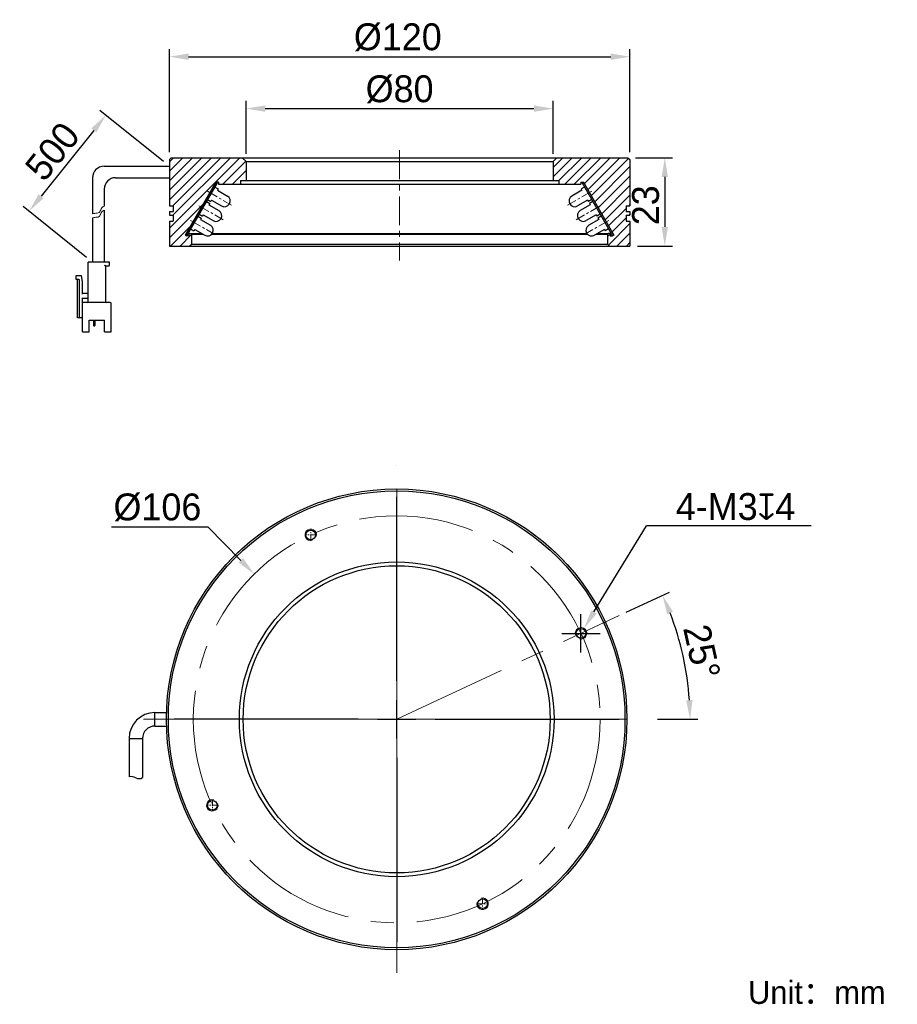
# Model space of a CAD drawing. Header units: inches. Extents: x 70 to 185, y 101 to 229.
import ezdxf

# ---------------------------------------------------------------- set-up
doc = ezdxf.new("R2010")
doc.units = ezdxf.units.IN
doc.header["$LTSCALE"] = 3
doc.header["$MEASUREMENT"] = 0
doc.header["$PDSIZE"] = -5
doc.linetypes.add('CENTERX2', pattern=[4, 2.5, -0.5, 0.5, -0.5])
doc.layers.get('0').update_dxf_attribs({"lineweight": 40})
doc.layers.get('Defpoints').update_dxf_attribs({"lineweight": 18})
for name, color, linetype, lineweight in [('中心线', 1, 'CENTERX2', 20), ('剖面线', 4, 'Continuous', 15), ('标注', 3, 'Continuous', 25), ('粗实线', 7, 'Continuous', 30), ('细实线', 7, 'Continuous', 15)]:
    doc.layers.add(name, color=color, linetype=linetype, lineweight=lineweight)
doc.styles.get("Standard").update_dxf_attribs({"font": '兰亭黑 GBK.TTF'})
doc.dimstyles.new('CST Standard', dxfattribs={"dimtxt": 3.5, "dimasz": 2.5, "dimexe": 1, "dimexo": 1, "dimgap": 0.6, "dimtad": 1, "dimtoh": 1, "dimdsep": 46, "dimtxsty": 'Standard', "dimcen": -2.5, "dimdle": 5, "dimadec": 1, "dimazin": 2, "dimtfac": 1, "dimtofl": 0, "dimtmove": 0, "dimatfit": 0, "dimfxl": 1, "dimtolj": 1, "dimarcsym": 0})

# ---------------------------------------------------------------- blocks, each defined once
blk = doc.blocks.new('*X0')
at = {"layer": 'Defpoints', "color": 0}
for p in [(101.01, 156.71), (138.12, 118.87)]:
    blk.add_point(p, dxfattribs=at)
at = {"layer": '标注', "color": 0, "linetype": 'Continuous', "ltscale": 3}
for p, q in [((119.57, 142.79), (119.57, 166.79)), ((119.57, 135.29), (119.57, 140.29)), ((114.57, 137.79), (90.57, 137.79)), ((117.07, 137.79), (122.07, 137.79)), ((124.57, 137.79), (148.57, 137.79)), ((119.57, 132.79), (119.57, 108.79))]:
    blk.add_line(p, q, dxfattribs=at)
at = {"layer": '标注', "color": 9, "linetype": 'Continuous', "lineweight": -2, "ltscale": 3}
for p in [(82.41, 162.87), (99.26, 158.49)]:
    blk.add_line(p, (94.97, 162.87), dxfattribs=at)
at = {"layer": '标注', "color": 9}
blk.add_solid([(98.96, 158.2), (99.56, 158.79), (101.01, 156.71)], dxfattribs=at)
at = {"layer": '标注', "color": 7, "ltscale": 3, "insert": (88.39, 165.39), "char_height": 3.5, "attachment_point": 5}
blk.add_mtext('\\A1;%%C106', dxfattribs=at)
blk = doc.blocks.new('*X1')
at = {"layer": 'Defpoints', "color": 0}
for p in [(89.95, 209.83), (71.67, 203.96), (79.95, 197.33)]:
    blk.add_point(p, dxfattribs=at)
at = {"layer": '标注', "color": 0, "linetype": 'Continuous', "lineweight": -2, "ltscale": 3}
for p, q in [((89.17, 210.45), (80.88, 217.08)), ((79.17, 197.95), (70.88, 204.58))]:
    blk.add_line(p, q, dxfattribs=at)
at = {"layer": '标注', "color": 9, "linetype": 'Continuous', "lineweight": -2, "ltscale": 3}
blk.add_line((80.1, 214.5), (73.23, 205.91), dxfattribs=at)
at = {"layer": '标注', "color": 9}
for points in [[(80.43, 214.24), (79.78, 214.76), (81.67, 216.46)], [(72.9, 206.17), (73.55, 205.65), (71.67, 203.96)]]:
    blk.add_solid(points, dxfattribs=at)
at = {"layer": '标注', "color": 7, "ltscale": 3, "insert": (74.72, 211.76), "char_height": 3.5, "attachment_point": 5, "rotation": 51.3402}
blk.add_mtext('\\A1;500', dxfattribs=at)
blk = doc.blocks.new('*X2')
at = {"layer": 'Defpoints', "color": 0}
for p in [(139.95, 217.33), (99.95, 210.43), (139.95, 210.43)]:
    blk.add_point(p, dxfattribs=at)
at = {"layer": '标注', "color": 0, "linetype": 'Continuous', "lineweight": -2, "ltscale": 3}
for p, q in [((99.95, 211.43), (99.95, 218.33)), ((139.95, 211.43), (139.95, 218.33))]:
    blk.add_line(p, q, dxfattribs=at)
at = {"layer": '标注', "color": 9, "linetype": 'Continuous', "lineweight": -2, "ltscale": 3}
blk.add_line((102.45, 217.33), (137.45, 217.33), dxfattribs=at)
at = {"layer": '标注', "color": 9}
for points in [[(102.45, 217.75), (102.45, 216.91), (99.95, 217.33)], [(137.45, 216.91), (137.45, 217.75), (139.95, 217.33)]]:
    blk.add_solid(points, dxfattribs=at)
at = {"layer": '标注', "color": 7, "ltscale": 3, "insert": (119.95, 219.85), "char_height": 3.5, "attachment_point": 5}
blk.add_mtext('\\A1;%%C80', dxfattribs=at)
blk = doc.blocks.new('*X3')
at = {"layer": 'Defpoints', "color": 0}
for p in [(149.95, 224.09), (89.95, 210.68), (149.95, 210.68)]:
    blk.add_point(p, dxfattribs=at)
at = {"layer": '标注', "color": 0, "linetype": 'Continuous', "lineweight": -2, "ltscale": 3}
for p, q in [((89.95, 211.68), (89.95, 225.09)), ((149.95, 211.68), (149.95, 225.09))]:
    blk.add_line(p, q, dxfattribs=at)
at = {"layer": '标注', "color": 9, "linetype": 'Continuous', "lineweight": -2, "ltscale": 3}
blk.add_line((92.45, 224.09), (147.45, 224.09), dxfattribs=at)
at = {"layer": '标注', "color": 9}
for points in [[(92.45, 224.51), (92.45, 223.67), (89.95, 224.09)], [(147.45, 223.67), (147.45, 224.51), (149.95, 224.09)]]:
    blk.add_solid(points, dxfattribs=at)
at = {"layer": '标注', "color": 7, "ltscale": 3, "insert": (119.71, 226.62), "char_height": 3.5, "attachment_point": 5}
blk.add_mtext('\\A1;%%C120', dxfattribs=at)
blk = doc.blocks.new('*X4')
at = {"layer": 'Defpoints', "color": 0}
for p in [(149.7, 210.93), (149.95, 199.43), (154.5, 199.43)]:
    blk.add_point(p, dxfattribs=at)
at = {"layer": '标注', "color": 0, "linetype": 'Continuous', "lineweight": -2, "ltscale": 3}
for p, q in [((150.7, 210.93), (155.5, 210.93)), ((150.95, 199.43), (155.5, 199.43))]:
    blk.add_line(p, q, dxfattribs=at)
at = {"layer": '标注', "color": 9, "linetype": 'Continuous', "lineweight": -2, "ltscale": 3}
blk.add_line((154.5, 208.43), (154.5, 201.93), dxfattribs=at)
at = {"layer": '标注', "color": 9}
for points in [[(154.92, 208.43), (154.09, 208.43), (154.5, 210.93)], [(154.09, 201.93), (154.92, 201.93), (154.5, 199.43)]]:
    blk.add_solid(points, dxfattribs=at)
at = {"layer": '标注', "color": 7, "ltscale": 3, "insert": (152.01, 204.74), "char_height": 3.5, "attachment_point": 5, "rotation": 90}
blk.add_mtext('\\A1;23', dxfattribs=at)
blk = doc.blocks.new('*X5')
at = {"layer": 'Defpoints', "color": 0}
for p in [(148.57, 151.31), (157.38, 143.33), (86.57, 137.79), (119.57, 137.79), (152.57, 137.79)]:
    blk.add_point(p, dxfattribs=at)
at = {"layer": '标注', "color": 0, "linetype": 'Continuous', "lineweight": -2, "ltscale": 3}
for p, q in [((149.47, 151.74), (155.11, 154.37)), ((153.57, 137.79), (158.79, 137.79))]:
    blk.add_line(p, q, dxfattribs=at)
at = {"layer": '标注', "color": 9, "linetype": 'Continuous', "lineweight": -2, "ltscale": 3}
blk.add_arc((119.57, 137.79), 38.22, 3.7483, 21.2517, dxfattribs=at)
at = {"layer": '标注', "color": 9}
for points in [[(155.57, 151.81), (154.81, 151.48), (154.21, 153.94)], [(157.29, 140.28), (158.12, 140.3), (157.79, 137.79)]]:
    blk.add_solid(points, dxfattribs=at)
at = {"layer": '标注', "color": 7, "ltscale": 3, "insert": (159.32, 146.6), "char_height": 3.5, "attachment_point": 5, "rotation": 282.5}
blk.add_mtext('\\A1;25%%d', dxfattribs=at)
blk = doc.blocks.new('*X6')
at = {"layer": 'Defpoints', "color": 0}
for p in [(143.58, 148.99), (143.97, 149.63)]:
    blk.add_point(p, dxfattribs=at)
at = {"layer": '标注', "color": 9, "linetype": 'Continuous', "lineweight": -2, "ltscale": 3}
for p in [(145.27, 151.77), (173.59, 162.99)]:
    blk.add_line(p, (152.11, 162.99), dxfattribs=at)
at = {"layer": '标注', "color": 0, "linetype": 'Continuous', "ltscale": 3}
for p, q in [((143.58, 146.49), (143.58, 151.49)), ((141.08, 148.99), (146.08, 148.99))]:
    blk.add_line(p, q, dxfattribs=at)
at = {"layer": '标注', "color": 9}
blk.add_solid([(144.92, 151.98), (145.63, 151.55), (143.97, 149.63)], dxfattribs=at)
at = {"layer": '标注', "color": 7, "ltscale": 3, "insert": (163.72, 165.48), "char_height": 3.5, "attachment_point": 5}
blk.add_mtext('\\A1;4-M3{\\fGDT|b1|i0|c0|p2;x}4', dxfattribs=at)

msp = doc.modelspace()

# ---------------------------------------------------------------- hatches: boundary and pattern name
at = {"layer": '剖面线', "ltscale": 3}
h = msp.add_hatch(dxfattribs=at)
h.set_pattern_fill('ANSI31', color=0, style=0, pattern_type=0)
h.set_pattern_definition([(45, (0.3841, -16.515), (-0.6187184, 0.6187184), [])])
h.paths.add_polyline_path([(147.8714, 200.8633), (147.6982, 200.7633), (147.4005, 200.7633), (147.4005, 200.9633), (147.3005, 201.0633), (147.1505, 201.0633), (147.0505, 200.9633), (147.0505, 199.6833), (147.3005, 199.4333), (149.9505, 199.4333), (149.9505, 202.6833), (149.4505, 202.6833), (149.4505, 203.4333), (149.9505, 203.4333), (149.9505, 203.9333), (149.4505, 203.9333), (149.4505, 204.6833), (149.9505, 204.6833), (149.9505, 210.6833), (149.7005, 210.9333), (140.4505, 210.9333), (139.9505, 210.4333), (139.9505, 207.9833), (140.7005, 207.9833), (140.7005, 207.4833), (143.5495, 207.4833), (143.5495, 207.751), (143.8949, 207.751)], flags=0)
h.paths.add_polyline_path([(90.2005, 210.9333), (89.9505, 210.6833), (89.9505, 209.9333), (89.9505, 204.6833), (90.4505, 204.6833), (90.4505, 203.9333), (89.9505, 203.9333), (89.9505, 203.4333), (90.4505, 203.4333), (90.4505, 202.6833), (89.9505, 202.6833), (89.9505, 199.4333), (92.6005, 199.4333), (92.8505, 199.6833), (92.8505, 200.9633), (92.7505, 201.0633), (92.6005, 201.0633), (92.5005, 200.9633), (92.5005, 200.7633), (92.2029, 200.7633), (92.0297, 200.8633), (96.0062, 207.751), (96.3516, 207.751), (96.3516, 207.4833), (99.2005, 207.4833), (99.2005, 207.9833), (99.9505, 207.9833), (99.9505, 210.4333), (99.4505, 210.9333)], flags=0)
at = {"layer": '剖面线'}
h = msp.add_hatch(dxfattribs=at)
h.set_pattern_fill('DEFAULT__2', color=0, style=0, pattern_type=0)
h.set_pattern_definition([(245, (0.384, -16.515), (3.52831, -1.64528), [])])
edge = h.paths.add_edge_path(flags=0)
edge.add_line((96.1794, 207.651), (92.2029, 200.7633))
edge.add_line((92.0297, 200.8633), (92.2029, 200.7633))
edge.add_line((96.0062, 207.751), (92.0297, 200.8633))
edge.add_line((96.0062, 207.751), (96.1794, 207.651))
edge = h.paths.add_edge_path(flags=0)
edge.add_line((143.7216, 207.651), (147.6982, 200.7633))
edge.add_line((143.8949, 207.751), (143.7216, 207.651))
edge.add_line((143.8949, 207.751), (147.8714, 200.8633))
edge.add_line((147.8714, 200.8633), (147.6982, 200.7633))

# ---------------------------------------------------------------- linework, layer by layer
at = {"layer": '中心线', "color": 0, "ltscale": 0.5}
msp.add_line((119.9505, 211.8997), (119.9505, 197.5462), dxfattribs=at)
at = {"layer": '中心线', "color": 0, "ltscale": 0.2}
for p, q in [((94.8999, 206.5847), (98.0609, 204.7597)), ((145.0012, 206.5847), (141.8402, 204.7597)), ((93.7999, 204.6794), (96.9609, 202.8544)), ((146.1012, 204.6794), (142.9402, 202.8544)), ((92.6999, 202.7742), (95.8609, 200.9492)), ((147.2012, 202.7742), (144.0402, 200.9492))]:
    msp.add_line(p, q, dxfattribs=at)
at = {"layer": '中心线', "color": 0, "ltscale": 2}
for p, q in [((119.5665, 104.7905), (119.5665, 170.7905)), ((119.5665, 137.7905), (148.5683, 151.3143)), ((86.5665, 137.7905), (152.5665, 137.7905))]:
    msp.add_line(p, q, dxfattribs=at)
at = {"layer": '中心线', "color": 0, "ltscale": 0.1}
for p, q in [((109.0546, 161.8077), (107.6796, 161.8077)), ((108.3671, 161.1202), (108.3671, 162.4952)), ((142.8961, 148.9899), (144.2711, 148.9899)), ((143.5836, 148.3024), (143.5836, 149.6774)), ((95.5493, 127.2786), (95.5493, 125.9036)), ((96.2368, 126.5911), (94.8618, 126.5911)), ((130.7659, 114.4608), (130.7659, 113.0858)), ((130.0784, 113.7733), (131.4534, 113.7733))]:
    msp.add_line(p, q, dxfattribs=at)
at = {"layer": '中心线', "color": 0, "ltscale": 2}
msp.add_circle((119.5665, 137.7905), 26.5, dxfattribs=at)
at = {"layer": '粗实线', "color": 0}
for p, q in [((90.2005, 210.9333), (89.9505, 210.6833)), ((89.9505, 210.6833), (89.9505, 209.9333)), ((90.2005, 210.9333), (149.7005, 210.9333)), ((99.4505, 210.9333), (99.9505, 210.4333)), ((99.9505, 210.4333), (99.9505, 207.9833)), ((99.9505, 210.4333), (139.9505, 210.4333)), ((140.4505, 210.9333), (139.9505, 210.4333)), ((139.9505, 210.4333), (139.9505, 207.9833)), ((149.7005, 210.9333), (149.9505, 210.6833)), ((149.9505, 210.6833), (149.9505, 204.6833)), ((89.9505, 209.9333), (89.9505, 204.6833)), ((96.0062, 207.751), (92.0297, 200.8633)), ((96.0062, 207.751), (96.1794, 207.651)), ((96.3516, 207.751), (96.0062, 207.751)), ((96.3516, 207.751), (96.3516, 207.4833)), ((99.2005, 207.9833), (99.2005, 207.4833)), ((99.2005, 207.9833), (99.9505, 207.9833)), ((99.9505, 207.9833), (139.9505, 207.9833)), ((139.9505, 207.9833), (140.7005, 207.9833)), ((140.7005, 207.9833), (140.7005, 207.4833)), ((143.5495, 207.751), (143.8949, 207.751)), ((143.5495, 207.751), (143.5495, 207.4833)), ((143.8949, 207.751), (143.7216, 207.651)), ((143.8949, 207.751), (147.8714, 200.8633)), ((96.1794, 207.651), (92.2029, 200.7633)), ((95.8728, 207.1199), (96.3058, 206.8699)), ((96.3058, 206.8699), (96.2058, 206.6967)), ((96.2058, 206.6967), (97.5049, 205.9467)), ((96.3516, 207.4833), (99.2005, 207.4833)), ((99.2005, 207.4833), (140.7005, 207.4833)), ((140.7005, 207.4833), (143.5495, 207.4833)), ((143.6952, 206.6967), (142.3962, 205.9467)), ((144.0282, 207.1199), (143.5952, 206.8699)), ((143.5952, 206.8699), (143.6952, 206.6967)), ((143.7216, 207.651), (147.6982, 200.7633)), ((94.9228, 205.4745), (94.7728, 205.2147)), ((94.7728, 205.2147), (95.2059, 204.9647)), ((94.9228, 205.4745), (95.3559, 205.2245)), ((95.4559, 205.3977), (95.3559, 205.2245)), ((95.4559, 205.3977), (96.7549, 204.6477)), ((144.4452, 205.3977), (143.1462, 204.6477)), ((144.4452, 205.3977), (144.5452, 205.2245)), ((144.9782, 205.4745), (144.5452, 205.2245)), ((145.1282, 205.2147), (144.6952, 204.9647)), ((144.9782, 205.4745), (145.1282, 205.2147)), ((89.9505, 204.6833), (90.4505, 204.6833)), ((89.9505, 203.9333), (89.9505, 203.4333)), ((89.9505, 203.9333), (90.4505, 203.9333)), ((90.4505, 204.6833), (90.4505, 203.9333)), ((95.2059, 204.9647), (95.1059, 204.7915)), ((95.1059, 204.7915), (96.4049, 204.0415)), ((144.7952, 204.7915), (143.4962, 204.0415)), ((144.6952, 204.9647), (144.7952, 204.7915)), ((149.4505, 204.6833), (149.9505, 204.6833)), ((149.4505, 204.6833), (149.4505, 203.9333)), ((149.4505, 203.9333), (149.9505, 203.9333)), ((149.9505, 203.9333), (149.9505, 203.4333)), ((89.9505, 203.4333), (90.4505, 203.4333)), ((89.9505, 202.6833), (89.9505, 199.4333)), ((89.9505, 202.6833), (90.4505, 202.6833)), ((90.4505, 203.4333), (90.4505, 202.6833)), ((93.8228, 203.5692), (93.6728, 203.3094)), ((93.6728, 203.3094), (94.1059, 203.0594)), ((93.8228, 203.5692), (94.2559, 203.3192)), ((94.1059, 203.0594), (94.0059, 202.8862)), ((94.0059, 202.8862), (95.3049, 202.1362)), ((94.3559, 203.4924), (94.2559, 203.3192)), ((94.3559, 203.4924), (95.6549, 202.7424)), ((145.5452, 203.4924), (144.2462, 202.7424)), ((145.8952, 202.8862), (144.5962, 202.1362)), ((145.5452, 203.4924), (145.6452, 203.3192)), ((146.0782, 203.5692), (145.6452, 203.3192)), ((146.2282, 203.3094), (145.7952, 203.0594)), ((145.7952, 203.0594), (145.8952, 202.8862)), ((146.0782, 203.5692), (146.2282, 203.3094)), ((149.4505, 203.4333), (149.9505, 203.4333)), ((149.4505, 203.4333), (149.4505, 202.6833)), ((149.4505, 202.6833), (149.9505, 202.6833)), ((149.9505, 202.6833), (149.9505, 199.4333)), ((92.7228, 201.6639), (93.1559, 201.4139)), ((93.2559, 201.5872), (93.1559, 201.4139)), ((93.2559, 201.5872), (94.5549, 200.8372)), ((146.6452, 201.5872), (145.3462, 200.8372)), ((146.6452, 201.5872), (146.7452, 201.4139)), ((147.1782, 201.6639), (146.7452, 201.4139)), ((92.0297, 200.8633), (92.2029, 200.7633)), ((92.5005, 200.7633), (92.2029, 200.7633)), ((92.6005, 201.0633), (92.5005, 200.9633)), ((92.5005, 200.9633), (92.5005, 200.7633)), ((92.6005, 201.0633), (92.7505, 201.0633)), ((92.7505, 201.0633), (92.8505, 200.9633)), ((92.7505, 201.0633), (94.1632, 201.0633)), ((92.8505, 200.9633), (92.8505, 199.6833)), ((92.8505, 200.9633), (94.3364, 200.9633)), ((95.4671, 200.9633), (144.434, 200.9633)), ((95.549, 201.0633), (144.3521, 201.0633)), ((145.5647, 200.9633), (147.0505, 200.9633)), ((145.7379, 201.0633), (147.1505, 201.0633)), ((147.1505, 201.0633), (147.0505, 200.9633)), ((147.0505, 200.9633), (147.0505, 199.6833)), ((147.3005, 201.0633), (147.1505, 201.0633)), ((147.3005, 201.0633), (147.4005, 200.9633)), ((147.4005, 200.9633), (147.4005, 200.7633)), ((147.4005, 200.7633), (147.6982, 200.7633)), ((147.8714, 200.8633), (147.6982, 200.7633)), ((89.9505, 199.4333), (92.6005, 199.4333)), ((92.8505, 199.6833), (92.6005, 199.4333)), ((92.6005, 199.4333), (147.3005, 199.4333)), ((92.8505, 199.6833), (147.0505, 199.6833)), ((147.0505, 199.6833), (147.3005, 199.4333)), ((147.3005, 199.4333), (149.9505, 199.4333)), ((82.1505, 197.3285), (79.3505, 197.3285)), ((79.3505, 192.1785), (79.3505, 197.3285)), ((82.0505, 196.8285), (81.6505, 196.8285)), ((81.6505, 192.1785), (81.6505, 196.8285)), ((82.1505, 196.9285), (82.1505, 197.3285)), ((77.8005, 195.5785), (78.4505, 195.5785)), ((77.8005, 195.0785), (77.8005, 195.5785)), ((78.1505, 195.0785), (77.8005, 195.0785)), ((78.0005, 190.0785), (78.0005, 195.0785)), ((78.2505, 190.0785), (78.2505, 194.9785)), ((78.4505, 195.5785), (78.6005, 194.7785)), ((78.6005, 194.7785), (78.6005, 193.1785)), ((78.6005, 193.2785), (79.2505, 193.2785)), ((78.6005, 192.6785), (78.6005, 190.0785)), ((79.2505, 192.5785), (78.6005, 192.5785)), ((78.6505, 188.2785), (78.6505, 191.9785)), ((82.2505, 192.0785), (78.7505, 192.0785)), ((82.3505, 188.2785), (82.3505, 191.9785)), ((78.6505, 190.0785), (78.0005, 190.0785)), ((78.6005, 190.6785), (78.6505, 190.6785)), ((79.5005, 188.2785), (79.5005, 189.7785)), ((79.5005, 189.7785), (81.5005, 189.7785)), ((80.0755, 189.7785), (80.0755, 189.0885)), ((80.1255, 189.0385), (80.2008, 189.0385)), ((80.2508, 189.7785), (80.2508, 189.0885)), ((81.5005, 188.2785), (81.5005, 189.7785)), ((78.6505, 188.2785), (79.5005, 188.2785)), ((81.5005, 188.2785), (82.3505, 188.2785)), ((98.3533, 159.0037), (98.972, 159.6224)), ((98.9821, 159.6123), (98.972, 159.6224)), ((140.161, 159.6224), (140.1515, 159.613)), ((140.161, 159.6224), (141.3984, 158.385)), ((97.7346, 158.385), (98.3469, 158.9973)), ((97.7447, 158.3749), (97.7346, 158.385)), ((141.1134, 158.6628), (141.117, 158.6663)), ((141.3984, 158.385), (141.389, 158.3755)), ((88.0665, 136.9155), (88.0665, 138.6655)), ((88.0665, 138.6655), (89.5807, 138.6655)), ((88.0665, 136.9155), (89.5801, 136.9155)), ((84.6915, 135.2905), (84.6915, 130.3125)), ((84.6915, 135.2905), (86.4415, 135.2905)), ((86.4415, 135.2905), (86.4415, 130.1986)), ((97.7346, 117.196), (97.744, 117.2054)), ((98.972, 115.9586), (97.7346, 117.196)), ((141.3984, 117.196), (140.7861, 116.5837)), ((141.3984, 117.196), (141.3883, 117.2061)), ((98.972, 115.9586), (98.9814, 115.968)), ((140.161, 115.9586), (140.1508, 115.9687)), ((140.7704, 116.568), (140.161, 115.9586))]:
    msp.add_line(p, q, dxfattribs=at)
at = {"layer": '粗实线', "color": 0, "ltscale": 3}
for p, q in [((81.4505, 209.8285), (89.9505, 209.8285)), ((79.9505, 208.3285), (79.9505, 203.6265)), ((82.9505, 208.3285), (89.9505, 208.3285)), ((81.4505, 206.8285), (81.4505, 204.6185)), ((81.4505, 204.0877), (81.4505, 197.3285)), ((79.9505, 203.0957), (79.9505, 197.3285))]:
    msp.add_line(p, q, dxfattribs=at)
at = {"layer": '粗实线', "color": 0}
for centre, radius in [((119.5665, 137.7905), 30), ((119.5665, 137.7905), 29.75), ((108.3671, 161.8077), 0.625), ((119.5665, 137.7905), 20.5), ((119.5665, 137.7905), 20), ((143.5836, 148.9899), 0.625), ((95.5493, 126.5911), 0.625), ((130.7659, 113.7733), 0.625)]:
    msp.add_circle(centre, radius, dxfattribs=at)
at = {"layer": '粗实线', "color": 0, "ltscale": 3}
for centre in [(81.4505, 208.3285), (82.9505, 206.8285)]:
    msp.add_arc(centre, 1.5, 90, 180, dxfattribs=at)
at = {"layer": '粗实线', "color": 0}
for centre, radius, start, end in [((97.1299, 205.2972), 0.75, 240.000098, 60.000034), ((142.7712, 205.2972), 0.75, 119.999966, 299.999902), ((96.0299, 203.3919), 0.75, 240.000098, 60.000034), ((143.8712, 203.3919), 0.75, 119.999966, 299.999902), ((94.9299, 201.4867), 0.75, 240.000098, 60.000034), ((144.9712, 201.4867), 0.75, 119.999966, 299.999902), ((82.0505, 196.9285), 0.1, 270, 0), ((78.1505, 194.9785), 0.1, 0, 90), ((79.2505, 193.3785), 0.1, 270, 0), ((79.2505, 192.4785), 0.1, 0, 90), ((78.7505, 191.9785), 0.1, 90, 180), ((79.2505, 192.1785), 0.1, 270, 0), ((81.7505, 192.1785), 0.1, 180, 270), ((82.2505, 191.9785), 0.1, 0, 90), ((80.1255, 189.0885), 0.05, 180, 270), ((80.2008, 189.0885), 0.05, 270, 0), ((88.0665, 135.2905), 3.375, 90, 180), ((88.0665, 135.2905), 1.625, 90, 180), ((84.8891, 128.8256), 1.5, 63.156233, 97.571551), ((85.9729, 130.967), 0.9, 243.156233, 301.37673)]:
    msp.add_arc(centre, radius, start, end, dxfattribs=at)
msp.add_open_spline([(81.6505, 196.8285), (81.6492, 196.8298), (81.6445, 196.8345), (81.6352, 196.8439), (81.6216, 196.8574), (81.6054, 196.8736), (81.5877, 196.8914), (81.5692, 196.9098), (81.5567, 196.9223), (81.5505, 196.9285)], degree=3, knots=[0, 0, 0, 0, 132.44496021, 469.29186831, 937.59263349, 1489.92739949, 2093.19286428, 2719.61557646, 3341.62114333, 3341.62114333, 3341.62114333, 3341.62114333], dxfattribs=at)
at = {"layer": '细实线', "color": 0}
for centre, start, end in [((108.3671, 161.8077), 345, 285), ((143.5836, 148.9899), 255, 195), ((95.5493, 126.5911), 75, 15), ((130.7659, 113.7733), 165, 105)]:
    msp.add_arc(centre, 0.75, start, end, dxfattribs=at)
at = {"layer": '细实线', "color": 0, "ltscale": 3}
for points, knots in [([(81.4505, 204.6185), (81.2844, 204.5583), (81.0183, 204.3551), (80.8838, 203.6757), (80.3279, 203.7248), (80.0404, 203.6565), (79.9505, 203.6265)], [0, 0, 0, 0, 610.83119015, 1204.5829362, 1830.46368675, 2133.90260583, 2133.90260583, 2133.90260583, 2133.90260583]), ([(81.4505, 204.0877), (81.2844, 204.0275), (81.0183, 203.8243), (80.8838, 203.1449), (80.3279, 203.194), (80.0404, 203.1257), (79.9505, 203.0957)], [0, 0, 0, 0, 609.2601643, 1201.48481194, 1825.75582997, 2128.41432004, 2128.41432004, 2128.41432004, 2128.41432004])]:
    msp.add_open_spline(points, degree=3, knots=knots, dxfattribs=at)

# ---------------------------------------------------------------- texts
at = {"color": 0, "insert": (165.3584, 103.7273), "char_height": 3, "width": 92.751402, "attachment_point": 1}
msp.add_mtext('Unit：mm', dxfattribs=at)

# ---------------------------------------------------------------- dimensions: what is measured, and where the dimension line sits
at = {"layer": '标注', "color": 0, "ltscale": 3}
for base, p1, p2, picture, middle in [((149.9505, 224.0912), (89.9505, 210.6833), (149.9505, 210.6833), '*X3', (119.7071, 224.0912)), ((139.9505, 217.3295), (99.9505, 210.4333), (139.9505, 210.4333), '*X2', (119.9505, 217.3295))]:
    dim = msp.add_linear_dim(base=base, p1=p1, p2=p2, text='%%C<>', dimstyle='CST Standard', override={"dimlfac": 2, "dimsah": 1, "dimclrd": 9, "dimclrt": 7, "dimtzin": 0}, dxfattribs=at)
    dim.commit()
    dim.dimension.update_dxf_attribs({"geometry": picture, "text_midpoint": middle, "dimtype": 160})
dim = msp.add_linear_dim(base=(71.6657, 203.9564), p1=(89.9505, 209.8285), p2=(79.9505, 197.3285), angle=231.340192, text='500', dimstyle='CST Standard', override={"dimlfac": 2, "dimsah": 1, "dimclrd": 9, "dimclrt": 7, "dimtzin": 0}, dxfattribs=at)
dim.commit()
dim.dimension.update_dxf_attribs({"geometry": '*X1', "text_midpoint": (74.7233, 211.7603)})
dim = msp.add_linear_dim(base=(154.5026, 199.4333), p1=(149.7005, 210.9333), p2=(149.9505, 199.4333), angle=270, dimstyle='CST Standard', override={"dimlfac": 2, "dimsah": 1, "dimclrd": 9, "dimclrt": 7, "dimtzin": 0}, dxfattribs=at)
dim.commit()
dim.dimension.update_dxf_attribs({"geometry": '*X4', "text_midpoint": (154.5026, 204.7442), "dimtype": 160})
dim = msp.add_diameter_dim_2p(p1=(138.1231, 118.8722), p2=(101.0099, 156.7088), dimstyle='CST Standard', override={"dimlfac": 2, "dimpost": '%%C<>', "dimsah": 1, "dimclrd": 9, "dimclrt": 7, "dimtzin": 0}, dxfattribs=at)
dim.commit()
dim.dimension.update_dxf_attribs({"geometry": '*X0', "text_midpoint": (88.3889, 162.867), "dimtype": 163})
dim = msp.add_radius_dim(center=(143.5836, 148.9899), mpoint=(143.9739, 149.6303), text='4-M3{\\fGDT|b1|i0|c0|p2;x}4', dimstyle='CST Standard', override={"dimlfac": 2, "dimpost": 'R<>', "dimtxsty": 'Standard', "dimsah": 1, "dimclrd": 9, "dimclrt": 7}, dxfattribs=at)
dim.commit()
dim.dimension.update_dxf_attribs({"geometry": '*X6', "text_midpoint": (163.7186, 162.9885), "dimtype": 164})
dim = msp.add_angular_dim_2l(base=(157.3846, 143.33), line1=((86.5665, 137.7905), (152.5665, 137.7905)), line2=((119.5665, 137.7905), (148.5683, 151.3143)), dimstyle='CST Standard', override={"dimtad": 1, "dimtih": 0, "dimtoh": 0, "dimlfac": 2, "dimsah": 1, "dimclrd": 9, "dimclrt": 7, "dimtdec": 1, "dimtzin": 8}, dxfattribs=at)
dim.commit()
dim.dimension.update_dxf_attribs({"geometry": '*X5', "text_midpoint": (159.3195, 146.6035)})

doc.saveas('drawing.dxf')
